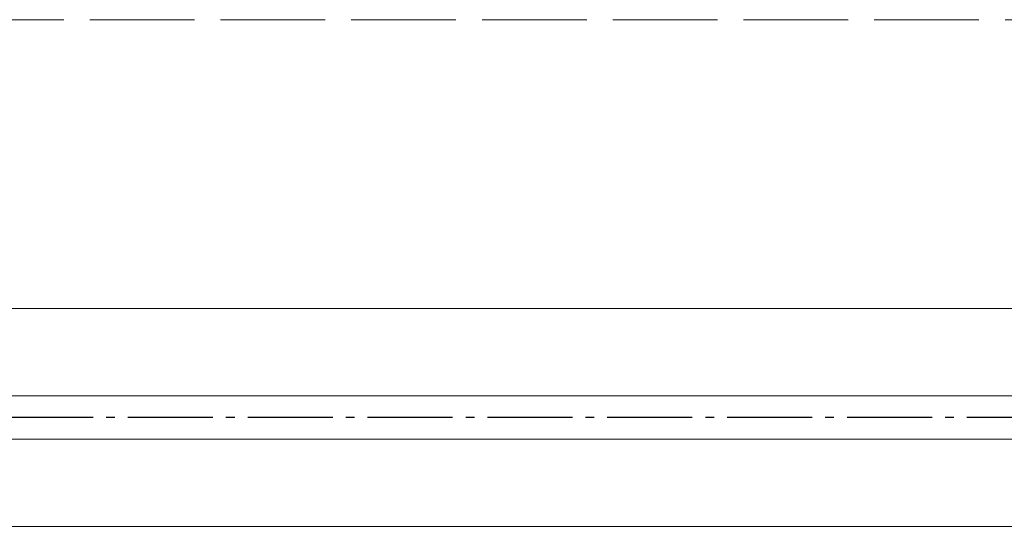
# Model space of a CAD drawing. Header units: inches. Extents: x 44881 to 156022, y 58140 to 83978.
# Tile 181 of 256: x 103503 to 103616, y 72373 to 72431. Entities that reach past the tile are written whole.
import ezdxf

# ---------------------------------------------------------------- set-up
doc = ezdxf.new("R2010")
doc.units = ezdxf.units.IN
doc.linetypes.add('ACAD_ISO02W100', pattern=[15, 12, -3])
doc.linetypes.add('AM_DIN_G_W050', pattern=[13.75, 9.75, -1.5, 1, -1.5])
for name, color, linetype, lineweight in [('!_A_01_TENKÁ', 8, 'Continuous', 13), ('!_A_03_ČIARKOVANÁ', 41, 'ACAD_ISO02W100', 13), ('AM_7', 4, 'AM_DIN_G_W050', 25)]:
    doc.layers.add(name, color=color, linetype=linetype, lineweight=lineweight)

msp = doc.modelspace()

# ---------------------------------------------------------------- linework, layer by layer
at = {"layer": '!_A_01_TENKÁ', "color": 14, "true_color": 0xa30000}
for p, q in [((105340.66, 72397.62), (101507.33, 72397.62)), ((101507.33, 72387.62), (105340.66, 72387.62)), ((105340.66, 72382.62), (101507.33, 72382.62)), ((101507.33, 72372.62), (105340.66, 72372.62))]:
    msp.add_line(p, q, dxfattribs=at)
at = {"layer": '!_A_03_ČIARKOVANÁ', "color": 14, "true_color": 0xa30000}
msp.add_lwpolyline([(93326.54, 72430.78), (109629.54, 72430.78)], dxfattribs=at)
at = {"layer": 'AM_7', "color": 14, "true_color": 0xa30000}
msp.add_line((105340.66, 72385.12), (101483.63, 72385.12), dxfattribs=at)

doc.saveas('drawing.dxf')
